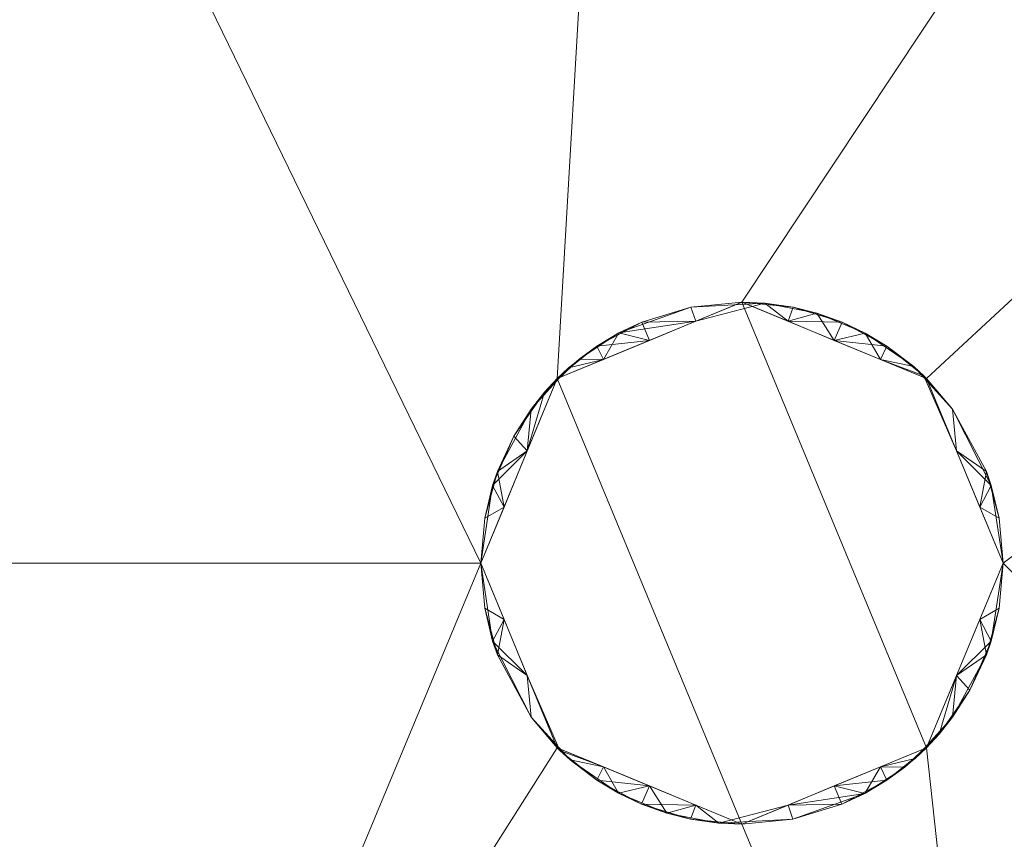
# Model space of a CAD drawing. Header units: millimetres. Extents: x -300 to 300, y 0 to 450.
# Tile 154 of 256: x 54 to 120, y 46 to 101. Entities that reach past the tile are written whole.
import ezdxf

# ---------------------------------------------------------------- set-up
doc = ezdxf.new("R2010")
doc.units = ezdxf.units.MM
doc.layers.add('A-GENM', color=13, linetype='Continuous')

# ---------------------------------------------------------------- blocks, each defined once
blk = doc.blocks.new('MODEL_CCAS0420-1080410R0 - MODEL_CCAS0420-1080410R0-453240-Preview')
at = {"layer": 'A-GENM', "lineweight": 9}
mesh = blk.add_polyface(dxfattribs=at)
corners = [(-296.159, -20, -110), (-295.657, -15.55, -110), (-294.177, -11.323, -110), (-291.793, -7.531, -110), (-288.625, -4.364, -110), (-284.831, -1.981, -110), (-280.602, -0.502, -110), (-276.147, 0, -110), (276.147, 0, -110), (280.596, -0.501, -110), (284.825, -1.978, -110), (288.619, -4.359, -110), (291.788, -7.525, -110), (294.174, -11.316, -110), (295.656, -15.545, -110), (296.159, -20, -110), (296.159, -426.171, -110), (295.658, -430.617, -110), (294.182, -434.842, -110), (291.802, -438.632, -110), (288.638, -441.797, -110), (284.848, -444.179, -110), (280.622, -445.657, -110), (276.171, -446.159, -110), (-276.171, -446.159, -110), (-280.617, -445.658, -110), (-284.842, -444.182, -110), (-288.632, -441.802, -110), (-291.797, -438.638, -110), (-294.179, -434.848, -110), (-295.657, -430.622, -110), (-296.159, -426.171, -110)]
mesh.append_faces([[corners[k] for k in face] for face in [(15, 12, 13, 14)]], dxfattribs={"vtx0": -1})
mesh.append_faces([[corners[k] for k in face] for face in [(16, 8, 15)]], dxfattribs={"vtx0": -1, "vtx1": -1})
mesh.append_faces([[corners[k] for k in face] for face in [(24, 31, 7, 8)]], dxfattribs={"vtx0": -1, "vtx1": -1, "vtx3": -1})
mesh.append_faces([[corners[k] for k in face] for face in [(31, 24, 25, 30), (18, 21, 22, 17), (17, 22, 23, 16)]], dxfattribs={"vtx0": -1, "vtx2": -1})
mesh.append_faces([[corners[k] for k in face] for face in [(0, 3, 4, 5), (0, 5, 6, 7)]], dxfattribs={"vtx0": -1, "vtx3": -1})
mesh.append_faces([[corners[k] for k in face] for face in [(28, 29, 27)]], dxfattribs={"vtx1": -1})
mesh.append_faces([[corners[k] for k in face] for face in [(25, 26, 30), (11, 12, 15, 10), (9, 10, 15, 8), (31, 0, 7)]], dxfattribs={"vtx1": -1, "vtx2": -1})
mesh.append_faces([[corners[k] for k in face] for face in [(23, 24, 8, 16)]], dxfattribs={"vtx1": -1, "vtx2": -1, "vtx3": -1})
mesh.append_faces([[corners[k] for k in face] for face in [(26, 27, 29, 30)]], dxfattribs={"vtx1": -1, "vtx3": -1})
mesh.append_faces([[corners[k] for k in face] for face in [(19, 20, 21, 18)]], dxfattribs={"vtx2": -1})
mesh.append_faces([[corners[k] for k in face] for face in [(0, 1, 2, 3)]], dxfattribs={"vtx3": -1})
mesh = blk.add_polyface(dxfattribs=at)
corners = [(-279.918, -2), (-292.651, -7.27), (-297.929, -20), (-297.929, -224.97), (-297.929, -429.94), (-292.661, -442.661), (-279.94, -447.929), (0, -447.929), (279.94, -447.929), (292.661, -442.661), (297.929, -429.94), (297.929, -224.97), (297.929, -20), (292.651, -7.27), (279.918, -2), (0, -2), (0, -3.5), (13.257, -3.5), (26.515, -3.5), (39.772, -3.5), (53.029, -3.5), (66.287, -3.5), (79.544, -3.5), (92.801, -3.5), (106.059, -3.5), (119.316, -3.5), (132.573, -3.5), (145.831, -3.5), (159.088, -3.5), (172.345, -3.5), (185.603, -3.5), (198.86, -3.5), (212.117, -3.5), (225.375, -3.5), (238.632, -3.5), (251.889, -3.5), (265.147, -3.5), (278.404, -3.5), (291.028, -7.487), (296.497, -19.511), (296.5, -32.769), (296.5, -46.026), (296.5, -59.283), (296.5, -72.541), (296.5, -85.798), (296.5, -99.055), (296.5, -112.313), (296.5, -125.57), (296.5, -138.827), (296.5, -152.085), (296.5, -165.342), (296.5, -178.599), (296.5, -191.857), (296.5, -205.114), (296.5, -218.371), (296.5, -231.629), (296.5, -244.886), (296.5, -258.143), (296.499, -271.401), (296.499, -284.658), (296.499, -297.915), (296.499, -311.173), (296.499, -324.43), (296.499, -337.687), (296.5, -350.945), (296.5, -364.202), (296.5, -377.459), (296.5, -390.717), (296.5, -403.974), (296.5, -417.231), (296.497, -430.489), (291.028, -442.513), (278.404, -446.5), (265.147, -446.5), (251.889, -446.5), (238.632, -446.5), (225.375, -446.5), (212.117, -446.5), (198.86, -446.5), (185.603, -446.5), (172.345, -446.5), (159.088, -446.5), (145.831, -446.5), (132.573, -446.5), (119.316, -446.5), (106.059, -446.5), (92.801, -446.5), (79.544, -446.5), (66.287, -446.5), (53.029, -446.5), (39.772, -446.5), (26.515, -446.5), (13.257, -446.5), (0, -446.5), (-12.926, -446.5), (-25.852, -446.5), (-38.777, -446.5), (-51.703, -446.5), (-64.629, -446.5), (-77.555, -446.5), (-90.48, -446.5), (-103.406, -446.5), (-116.332, -446.5), (-129.258, -446.5), (-142.183, -446.5), (-155.109, -446.5), (-168.035, -446.5), (-180.961, -446.5), (-193.887, -446.5), (-206.812, -446.5), (-219.738, -446.5), (-232.664, -446.5), (-245.59, -446.5), (-258.515, -446.5), (-271.441, -446.5), (-284.356, -445.968), (-294.544, -438.124), (-296.5, -425.35), (-296.5, -412.424), (-296.5, -399.498), (-296.5, -386.572), (-296.5, -373.646), (-296.5, -360.721), (-296.5, -347.795), (-296.499, -334.869), (-296.499, -321.943), (-296.499, -309.018), (-296.499, -296.092), (-296.499, -283.166), (-296.499, -270.24), (-296.5, -257.315), (-296.5, -244.389), (-296.5, -231.463), (-296.5, -218.537), (-296.5, -205.611), (-296.5, -192.686), (-296.5, -179.76), (-296.5, -166.834), (-296.5, -153.908), (-296.5, -140.983), (-296.5, -128.057), (-296.5, -115.131), (-296.5, -102.205), (-296.5, -89.28), (-296.5, -76.354), (-296.5, -63.428), (-296.5, -50.502), (-296.5, -37.576), (-296.5, -24.651), (-294.544, -11.876), (-284.356, -4.032), (-271.441, -3.5), (-258.515, -3.5), (-245.59, -3.5), (-232.664, -3.5), (-219.738, -3.5), (-206.812, -3.5), (-193.887, -3.5), (-180.961, -3.5), (-168.035, -3.5), (-155.109, -3.5), (-142.183, -3.5), (-129.258, -3.5), (-116.332, -3.5), (-103.406, -3.5), (-90.48, -3.5), (-77.555, -3.5), (-64.629, -3.5), (-51.703, -3.5), (-38.777, -3.5), (-25.852, -3.5), (-12.926, -3.5), (-294.538, -438.129), (-294.547, -438.108)]
mesh.append_faces([[corners[k] for k in face] for face in [(116, 172, 173)]])
mesh.append_faces([[corners[k] for k in face] for face in [(118, 4, 117), (6, 115, 5), (115, 6, 114), (7, 104, 6), (1, 150, 0), (151, 0, 150)]], dxfattribs={"vtx0": -1, "vtx1": -1})
mesh.append_faces([[corners[k] for k in face] for face in [(4, 124, 125), (7, 99, 100), (2, 148, 149), (149, 1, 2), (2, 141, 142), (0, 151, 152), (0, 160, 161, 15), (15, 165, 166), (15, 170, 171), (8, 81, 82, 7), (8, 72, 73), (11, 61, 62, 10), (12, 46, 47, 11), (38, 13, 14, 37), (13, 38, 39, 12)]], dxfattribs={"vtx0": -1, "vtx2": -1})
mesh.append_faces([[corners[k] for k in face] for face in [(4, 118, 119, 120), (4, 120, 121, 122), (3, 128, 129, 130), (3, 130, 131, 132), (3, 138, 139, 140), (0, 154, 155, 156), (0, 156, 157, 158), (15, 161, 162, 163), (15, 163, 164, 165), (8, 73, 74, 75), (7, 86, 87, 88), (7, 83, 84, 85), (10, 68, 69, 70), (11, 55, 56, 57), (14, 28, 29, 30), (14, 32, 33, 34), (15, 19, 20, 21), (12, 44, 45, 46), (11, 49, 50, 51), (11, 47, 48, 49), (12, 39, 40, 41)]], dxfattribs={"vtx0": -1, "vtx3": -1})
mesh.append_faces([[corners[k] for k in face] for face in [(123, 124, 4, 122), (127, 128, 3, 126), (113, 114, 6, 112), (111, 112, 6, 110), (109, 110, 6, 108), (107, 108, 6, 106), (96, 97, 7, 95), (105, 106, 6, 104), (103, 104, 7, 102), (101, 102, 7, 100), (98, 99, 7, 97), (94, 95, 7, 93), (135, 136, 3, 134), (137, 138, 3, 136), (133, 134, 3, 132), (145, 146, 2, 144), (147, 148, 2, 146), (143, 144, 2, 142), (149, 150, 1), (153, 154, 0, 152), (159, 160, 0, 158), (169, 170, 15, 168), (167, 168, 15, 166), (78, 79, 8, 77), (80, 81, 8, 79), (76, 77, 8, 75), (91, 92, 7, 90), (89, 90, 7, 88), (85, 86, 7), (82, 83, 7), (67, 68, 10, 66), (65, 66, 10, 64), (60, 61, 11, 59), (58, 59, 11, 57), (63, 64, 10, 62), (54, 55, 11, 53), (26, 27, 15, 25), (31, 32, 14, 30), (16, 17, 15, 171), (18, 19, 15, 17), (24, 25, 15, 23), (22, 23, 15, 21), (34, 35, 14), (52, 53, 11, 51), (36, 37, 14, 35), (42, 43, 12, 41), (43, 44, 12), (92, 93, 7)]], dxfattribs={"vtx1": -1, "vtx2": -1})
mesh.append_faces([[corners[k] for k in face] for face in [(3, 4, 125, 126), (2, 3, 140, 141), (71, 72, 8, 9), (70, 71, 9, 10), (27, 28, 14, 15)]], dxfattribs={"vtx1": -1, "vtx3": -1})
mesh.append_faces([[corners[k] for k in face] for face in [(4, 173, 117), (115, 172, 5)]], dxfattribs={"vtx2": -1})
mesh = blk.add_polyface(dxfattribs=at)
corners = [(0, -113.079, -5), (74.359, -113.079, -5), (148.718, -113.079, -5), (223.077, -113.079, -5), (294.5, -132.968, -5), (294.499, -81.318, -5), (294.499, -29.667, -5), (258.762, -5.5, -5), (206.609, -5.5, -5), (154.956, -5.5, -5), (103.303, -5.5, -5), (51.652, -5.5, -5), (0, -5.5, -5), (-59.752, -5.5, -5), (-119.504, -5.5, -5), (-179.256, -5.5, -5), (-239.009, -5.5, -5), (-294.499, -25.775, -5), (-289.1, -8.453, -5), (-294.499, -73.214, -5), (-294.5, -132.968, -5), (-275.116, -113.088, -5), (-244.547, -113.079, -5), (-213.979, -113.079, -5), (-183.41, -113.079, -5), (-152.842, -113.079, -5), (-122.274, -113.079, -5), (-91.705, -113.079, -5), (-61.137, -113.079, -5), (-30.568, -113.079, -5), (-119.5, -65, -5), (-114.374, -52.626, -5), (-102, -47.5, -5), (-89.626, -52.626, -5), (-84.5, -65, -5), (-89.626, -77.374, -5), (-102, -82.5, -5), (-114.374, -77.374, -5), (17.5, -65, -5), (12.374, -77.374, -5), (0, -82.5, -5), (-12.374, -77.374, -5), (-17.5, -65, -5), (-12.374, -52.626, -5), (0, -47.5, -5), (12.374, -52.626, -5), (119.5, -65, -5), (114.374, -77.374, -5), (102, -82.5, -5), (89.626, -77.374, -5), (84.5, -65, -5), (89.626, -52.626, -5), (102, -47.5, -5), (114.374, -52.626, -5), (-290.42, -24.284, -5)]
mesh.append_faces([[corners[k] for k in face] for face in [(18, 17, 54)]])
mesh.append_faces([[corners[k] for k in face] for face in [(32, 14, 31), (42, 29, 41), (50, 1, 49), (8, 3, 7), (53, 10, 52)]], dxfattribs={"vtx0": -1, "vtx1": -1})
mesh.append_faces([[corners[k] for k in face] for face in [(13, 34, 42, 43)]], dxfattribs={"vtx0": -1, "vtx1": -1, "vtx3": -1})
mesh.append_faces([[corners[k] for k in face] for face in [(30, 24, 25, 37), (16, 22, 23, 15), (35, 27, 28, 34), (37, 25, 26, 36), (36, 26, 27, 35), (31, 14, 15, 30), (13, 33, 34), (0, 40, 41, 29), (11, 50, 51, 10), (12, 44, 45, 11), (10, 51, 52)]], dxfattribs={"vtx0": -1, "vtx2": -1})
mesh.append_faces([[corners[k] for k in face] for face in [(19, 21, 22, 16), (15, 23, 24, 30), (11, 45, 38, 50)]], dxfattribs={"vtx0": -1, "vtx2": -1, "vtx3": -1})
mesh.append_faces([[corners[k] for k in face] for face in [(20, 21, 19)]], dxfattribs={"vtx1": -1})
mesh.append_faces([[corners[k] for k in face] for face in [(47, 48, 2)]], dxfattribs={"vtx1": -1, "vtx2": -1})
mesh.append_faces([[corners[k] for k in face] for face in [(28, 29, 42, 34), (38, 39, 1, 50), (46, 47, 2, 9)]], dxfattribs={"vtx1": -1, "vtx2": -1, "vtx3": -1})
mesh.append_faces([[corners[k] for k in face] for face in [(13, 14, 32, 33), (12, 13, 43, 44), (39, 40, 0, 1), (48, 49, 1, 2), (2, 3, 8, 9), (53, 46, 9, 10)]], dxfattribs={"vtx1": -1, "vtx3": -1})
mesh.append_faces([[corners[k] for k in face] for face in [(16, 54, 19), (5, 6, 7)]], dxfattribs={"vtx2": -1})
mesh.append_faces([[corners[k] for k in face] for face in [(3, 4, 5, 7)]], dxfattribs={"vtx2": -1, "vtx3": -1})
mesh = blk.add_polyface(dxfattribs=at)
corners = [(-84.5, -65, -5), (-89.626, -52.626, -5), (-102, -47.5, -5), (-114.374, -52.626, -5), (-119.5, -65, -5), (-119.5, -65, -7.5), (-119.5, -65, -10), (-119.5, -65, -12.5), (-119.5, -65, -15), (-114.374, -52.626, -15), (-102, -47.5, -15), (-89.626, -52.626, -15), (-84.5, -65, -15), (-84.5, -65, -12.5), (-84.5, -65, -10), (-84.5, -65, -7.5), (-116.38, -57.467, -5), (-87.62, -57.467, -5), (-116.38, -57.467, -15), (-87.62, -57.467, -15), (-118.704, -59.782, -8.75), (-85.296, -59.782, -8.75), (-117.94, -61.234, -15), (-86.06, -61.234, -15), (-116.122, -54.665, -10.486), (-108.187, -50.063, -5), (-108.187, -50.063, -15), (-87.878, -54.665, -10.486), (-95.813, -50.063, -5), (-95.813, -50.063, -15), (-105.414, -47.836, -10), (-111.722, -50.449, -10.835), (-92.278, -50.449, -10.835), (-98.556, -47.842, -10.085), (-118.387, -58.859, -12.058), (-119.238, -61.986, -11.25), (-85.613, -58.859, -12.058), (-84.762, -61.986, -11.25), (-117.94, -61.234, -5), (-86.06, -61.234, -5), (-117.285, -56.478, -8.009), (-115.221, -53.534, -7.777), (-111.281, -51.344, -5), (-110.249, -49.566, -7.918), (-114.066, -52.325, -9.989), (-112.913, -51.319, -7.684), (-113.619, -51.914, -12.542), (-111.281, -51.344, -15), (-108.701, -48.834, -10.391), (-105.094, -48.781, -15), (-87.878, -54.665, -7.302), (-90.489, -51.818, -8.129), (-93.73, -49.578, -7.908), (-96.968, -48.239, -7.513), (-100.459, -47.568, -7.63), (-98.906, -48.781, -5), (-101.987, -47.5, -10.165), (-92.719, -51.344, -5), (-95.275, -48.844, -10.364), (-105.094, -48.781, -5), (-89.804, -52.45, -12.106), (-92.719, -51.344, -15), (-98.906, -48.781, -15)]
mesh.append_faces([[corners[k] for k in face] for face in [(39, 15, 0)]], dxfattribs={"vtx0": -1})
mesh.append_faces([[corners[k] for k in face] for face in [(19, 60, 11), (1, 50, 17), (59, 54, 2), (42, 43, 25), (26, 31, 47), (49, 48, 26), (2, 54, 55), (10, 56, 49), (11, 60, 61)]], dxfattribs={"vtx0": -1, "vtx1": -1})
mesh.append_faces([[corners[k] for k in face] for face in [(18, 24, 34), (27, 36, 21), (34, 20, 35), (20, 40, 16), (46, 44, 24), (46, 47, 31), (58, 29, 32), (30, 59, 43), (41, 16, 40), (20, 38, 5), (23, 37, 36), (39, 21, 15), (50, 27, 21), (44, 31, 45), (19, 27, 60), (50, 1, 51), (53, 52, 28), (30, 48, 49), (41, 40, 24), (48, 31, 26), (57, 52, 51), (33, 62, 58), (58, 52, 53), (7, 22, 35), (40, 20, 34), (6, 35, 20), (34, 35, 22), (19, 36, 27), (37, 14, 21), (13, 37, 23), (36, 37, 21), (24, 40, 34), (41, 24, 44), (43, 45, 31), (43, 31, 48), (45, 41, 44), (31, 44, 46), (41, 45, 3), (45, 43, 42), (33, 56, 62), (9, 46, 24), (30, 49, 56), (17, 50, 21), (51, 60, 27), (50, 51, 27), (32, 51, 52), (32, 52, 58), (33, 53, 54), (53, 55, 54), (33, 54, 56), (54, 30, 56), (32, 61, 60), (33, 58, 53), (30, 54, 59), (43, 48, 30), (32, 60, 51)]], dxfattribs={"vtx0": -1, "vtx1": -1, "vtx2": -1})
mesh.append_faces([[corners[k] for k in face] for face in [(21, 14, 15), (35, 6, 7), (45, 42, 3), (34, 22, 18), (37, 13, 14), (36, 19, 23), (20, 16, 38), (46, 9, 47), (51, 1, 57), (53, 28, 55), (32, 29, 61)]], dxfattribs={"vtx0": -1, "vtx2": -1})
mesh.append_faces([[corners[k] for k in face] for face in [(4, 5, 38)]], dxfattribs={"vtx1": -1})
mesh.append_faces([[corners[k] for k in face] for face in [(5, 6, 20), (39, 17, 21), (18, 9, 24), (62, 29, 58), (10, 62, 56), (3, 16, 41), (59, 25, 43), (57, 28, 52)]], dxfattribs={"vtx1": -1, "vtx2": -1})
mesh.append_faces([[corners[k] for k in face] for face in [(23, 12, 13), (7, 8, 22)]], dxfattribs={"vtx2": -1})
mesh = blk.add_polyface(dxfattribs=at)
corners = [(-119.5, -65, -15), (-114.374, -77.374, -15), (-102, -82.5, -15), (-89.626, -77.374, -15), (-84.5, -65, -15), (-89.626, -52.626, -15), (-102, -47.5, -15), (-114.374, -52.626, -15)]
mesh.append_faces([[corners[k] for k in face] for face in [(3, 6, 7, 2)]], dxfattribs={"vtx0": -1, "vtx2": -1})
mesh.append_faces([[corners[k] for k in face] for face in [(5, 6, 3, 4), (1, 2, 7, 0)]], dxfattribs={"vtx1": -1})
mesh = blk.add_polyface(dxfattribs=at)
corners = [(-84.5, -65, -5), (-84.5, -65, -7.5), (-84.5, -65, -10), (-84.5, -65, -12.5), (-84.5, -65, -15), (-89.626, -77.374, -15), (-102, -82.5, -15), (-114.374, -77.374, -15), (-119.5, -65, -15), (-119.5, -65, -12.5), (-119.5, -65, -10), (-119.5, -65, -7.5), (-119.5, -65, -5), (-114.374, -77.374, -5), (-102, -82.5, -5), (-89.626, -77.374, -5), (-87.62, -72.533, -5), (-116.38, -72.533, -5), (-87.62, -72.533, -15), (-116.38, -72.533, -15), (-85.296, -70.218, -8.75), (-118.704, -70.218, -8.75), (-86.06, -68.766, -15), (-117.94, -68.766, -15), (-87.878, -75.335, -10.486), (-95.813, -79.937, -5), (-95.813, -79.937, -15), (-116.122, -75.335, -10.486), (-108.187, -79.937, -5), (-108.187, -79.937, -15), (-98.586, -82.164, -10), (-92.278, -79.551, -10.835), (-111.722, -79.551, -10.835), (-105.444, -82.158, -10.085), (-85.613, -71.141, -12.058), (-84.762, -68.014, -11.25), (-118.387, -71.141, -12.058), (-119.238, -68.014, -11.25), (-86.06, -68.766, -5), (-117.94, -68.766, -5), (-86.715, -73.522, -8.009), (-88.779, -76.466, -7.777), (-92.719, -78.656, -5), (-93.751, -80.434, -7.918), (-89.934, -77.675, -9.989), (-91.087, -78.681, -7.684), (-90.381, -78.086, -12.542), (-92.719, -78.656, -15), (-95.299, -81.166, -10.391), (-98.906, -81.219, -15), (-116.122, -75.335, -7.302), (-113.511, -78.182, -8.129), (-110.27, -80.422, -7.908), (-107.032, -81.761, -7.513), (-103.541, -82.432, -7.63), (-105.094, -81.219, -5), (-102.013, -82.5, -10.165), (-111.281, -78.656, -5), (-108.725, -81.156, -10.364), (-98.906, -81.219, -5), (-114.196, -77.55, -12.106), (-111.281, -78.656, -15), (-105.094, -81.219, -15)]
mesh.append_faces([[corners[k] for k in face] for face in [(39, 11, 12)]], dxfattribs={"vtx0": -1})
mesh.append_faces([[corners[k] for k in face] for face in [(19, 60, 7), (13, 50, 17), (59, 54, 14), (42, 43, 25), (26, 31, 47), (49, 48, 26), (14, 54, 55), (6, 56, 49)]], dxfattribs={"vtx0": -1, "vtx1": -1})
mesh.append_faces([[corners[k] for k in face] for face in [(18, 24, 34), (27, 36, 21), (34, 20, 35), (20, 40, 16), (46, 44, 24), (46, 47, 31), (30, 59, 43), (41, 16, 40), (20, 38, 1), (23, 37, 36), (39, 21, 11), (50, 27, 21), (44, 31, 45), (19, 27, 60), (50, 13, 51), (53, 52, 28), (30, 48, 49), (41, 40, 24), (48, 31, 26), (57, 52, 51), (33, 62, 58), (58, 52, 53), (3, 22, 35), (40, 20, 34), (2, 35, 20), (34, 35, 22), (19, 36, 27), (37, 10, 21), (9, 37, 23), (36, 37, 21), (24, 40, 34), (41, 24, 44), (43, 45, 31), (43, 31, 48), (45, 41, 44), (31, 44, 46), (41, 45, 15), (45, 43, 42), (5, 46, 24), (30, 49, 56), (17, 50, 21), (51, 60, 27), (50, 51, 27), (32, 51, 52), (32, 52, 58), (33, 53, 54), (53, 55, 54), (33, 54, 56), (54, 30, 56), (29, 32, 58), (33, 58, 53), (30, 54, 59), (43, 48, 30), (32, 60, 51), (32, 61, 60), (33, 56, 62)]], dxfattribs={"vtx0": -1, "vtx1": -1, "vtx2": -1})
mesh.append_faces([[corners[k] for k in face] for face in [(21, 10, 11), (35, 2, 3), (45, 42, 15), (34, 22, 18), (60, 61, 7), (37, 9, 10), (36, 19, 23), (20, 16, 38), (32, 29, 61), (46, 5, 47), (51, 13, 57), (53, 28, 55)]], dxfattribs={"vtx0": -1, "vtx2": -1})
mesh.append_faces([[corners[k] for k in face] for face in [(0, 1, 38)]], dxfattribs={"vtx1": -1})
mesh.append_faces([[corners[k] for k in face] for face in [(1, 2, 20), (39, 17, 21), (18, 5, 24), (62, 29, 58), (6, 62, 56), (15, 16, 41), (59, 25, 43), (57, 28, 52)]], dxfattribs={"vtx1": -1, "vtx2": -1})
mesh.append_faces([[corners[k] for k in face] for face in [(23, 8, 9), (3, 4, 22)]], dxfattribs={"vtx2": -1})

msp = doc.modelspace()

# ---------------------------------------------------------------- block references
at = {"layer": 'A-GENM', "lineweight": 9, "rotation": 180}
msp.add_blockref('MODEL_CCAS0420-1080410R0 - MODEL_CCAS0420-1080410R0-453240-Preview', (0, 0, 850), dxfattribs=at)

doc.saveas('drawing.dxf')
